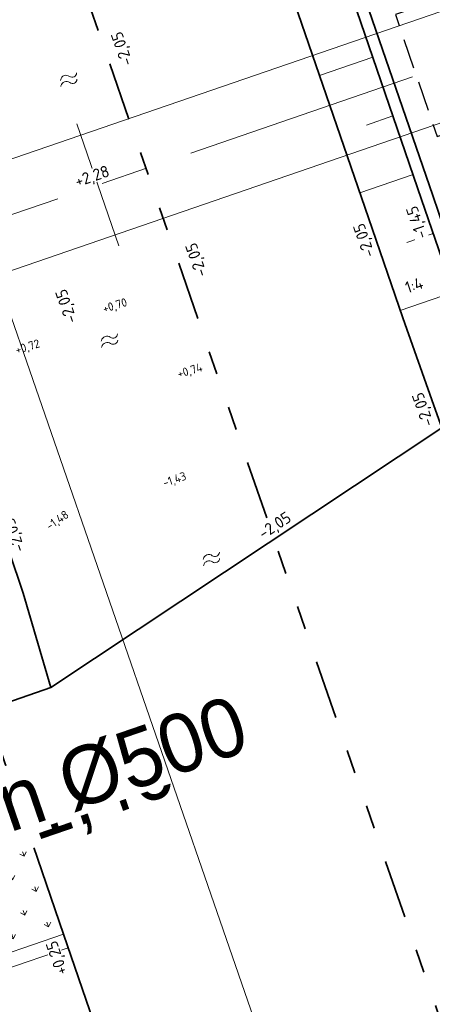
# Model space of a CAD drawing. Header units: metres. Extents: x 264779 to 275389, y 575281 to 580396.
# Tile 148 of 174: x 265479 to 265496, y 576987 to 577029. Entities that reach past the tile are written whole.
import ezdxf
from ezdxf.enums import TextEntityAlignment as Align

# ---------------------------------------------------------------- set-up
doc = ezdxf.new("R2018")
doc.units = ezdxf.units.M
for name, pattern in [('AL-TEKENBLADGRENS', [11.5, 2.5, -1.5, 1, -1.5, 1, -1.5, 2.5]), ('AM-AS', [16, 10, -2, 2, -2]), ('B-WE-RI-HWA_PVC_125-G', [9.999999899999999, 2.25, -1.0833333, 2.25, -1.0833333, 2.25, -1.0833333]), ('DASHED', [19.049999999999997, 12.7, -6.35])]:
    doc.linetypes.add(name, pattern=pattern)
for name, color, linetype, lineweight in [('B-XX-AL-HOOGTELABEL-T25', 252, 'Continuous', 9), ('N-CO-AM-AS-G', 10, 'AM-AS', 9), ('N-OI-RI-ALGEMEEN-B.O.B.-T25', 7, 'Continuous', 25), ('N-OI-RI-ALGEMEEN-INFORMATIE-T25', 7, 'Continuous', 25), ('N-OI-RI-ALGEMEEN-STROOMRICHTING-S', 7, 'Continuous', 25), ('N-OI-RI-ALGEMEEN-VERHANG-T25', 7, 'Continuous', 25), ('N-WE-GW-TALUD_TEEN-G', 94, 'Continuous', 35), ('N-WE-GW-TALUDARCERING_KORT-G', 90, 'Continuous', 18), ('N-WE-GW-TALUDARCERING_LANG-G', 60, 'Continuous', 13), ('N-WE-GW-WATERGANG_BODEM-G', 44, 'Continuous', 35), ('N-XX-AL-HOOGTELABEL-T25-M', 7, 'Continuous', 25), ('N-XX-AL-TOPOGRAFIE-S', 7, 'Continuous', 18), ('T-WE-GR-TOEKOMSTIG-G', 3, 'DASHED', 25), ('X-XX-AL-TEKENBLADGRENS-G', 7, 'AL-TEKENBLADGRENS', 35)]:
    doc.layers.add(name, color=color, linetype=linetype, lineweight=lineweight)
for name, color, linetype, lineweight, true_color in [('N-BH-KG-GRENS_PERCEEL-G', 160, 'KG-PERCEEL', 18, 0x003fff), ('N-GV-GR-GRAS_BERMKRUIDENMENGSEL-A', 7, 'Continuous', 18, 0x00a500), ('N-OI-RI-HWA_BETON_500-G', 150, 'B-WE-RI-HWA_PVC_125-G', 35, 0x007fff)]:
    doc.layers.add(name, color=color, linetype=linetype, lineweight=lineweight, true_color=true_color)
doc.layers.add('X-XX-AL-HULPLAAG-G', color=6, linetype='Continuous', lineweight=18, plot=False)
doc.styles.add('NLCS-ISO-ANNOTATIVE-T25', font='NLCS-ISO.ttf', dxfattribs={"height": 2.5})
doc.styles.add('NLCS-ISO-M1000-T25', font='NLCS-ISO.ttf', dxfattribs={"height": 2.5})
doc.styles.get("Standard").update_dxf_attribs({"font": 'arial.ttf'})
doc.linetypes.add('KG-PERCEEL', pattern='A,2.75,-1,["P",Standard,S=0.9,R=0,X=-0.5,Y=-0.45],-1,2.75,-1,[5,NLCS.shx,S=0.375,R=0,X=0,Y=0],-1', length=9.5)

# ---------------------------------------------------------------- blocks, each defined once
blk = doc.blocks.new('*U195')
at = {"layer": 'N-OI-RI-ALGEMEEN-STROOMRICHTING-S', "ltscale": 0.9999899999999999}
blk.add_hatch(color=256, dxfattribs=at).paths.add_polyline_path([(26.21774700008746, 9.000195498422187), (21.20221636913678, 6.28652939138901), (20.59321820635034, 8.059872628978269)])
at = {"flags": 128}
blk.add_lwpolyline([(6.984919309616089e-10, 1.0710209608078e-08), (85.12038550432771, 29.23188095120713)], dxfattribs=at)
at = {"layer": 'N-OI-RI-ALGEMEEN-STROOMRICHTING-S', "ltscale": 0.9999899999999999}
blk.add_lwpolyline([(26.2177470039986, 9.000195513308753), (21.20221637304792, 6.286529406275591), (20.59321821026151, 8.059872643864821)], close=True, dxfattribs=at)
at = {"layer": 'N-OI-RI-ALGEMEEN-B.O.B.-T25', "lineweight": 30, "ltscale": 0.5, "oblique": 30, "flags": 31}
for tag, p in [('+0,00', (75.66910333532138, 25.45268009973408)), ('+0,01', (-0.671023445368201, 3.431978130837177))]:
    blk.add_attdef(tag, text='', height=2.5, rotation=18.95339913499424, dxfattribs=at).set_placement(p, align=Align.TOP_LEFT)
at = {"layer": 'N-OI-RI-ALGEMEEN-INFORMATIE-T25', "lineweight": 30, "ltscale": 0.5, "oblique": 30, "flags": 31}
blk.add_attdef('BETON%%C160', text='', height=2.5, rotation=18.95339913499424, dxfattribs=at).set_placement((42.85335891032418, 17.86182358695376), align=Align.TOP_RIGHT)
at = {"layer": 'N-OI-RI-ALGEMEEN-VERHANG-T25', "lineweight": 30, "ltscale": 0.5, "oblique": 30, "flags": 31}
blk.add_attdef('1:1000', text='', height=2.5, rotation=18.95339913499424, dxfattribs=at).set_placement((27.84540232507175, 9.031489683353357), align=Align.TOP_LEFT)
blk = doc.blocks.new('SOG-TOPOGRAFIE_WATER-SO')
at = {"flags": 128}
for points in [[(-1.912067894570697, 0.4603085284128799), (-1.824502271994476, 0.5985739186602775, -0.5388311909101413), (0.1837699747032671, 0.6342924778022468, 0.6051675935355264), (1.859057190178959, 0.83247287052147, -4.03570463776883)], [(-2.279607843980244, -0.8082764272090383), (-2.192042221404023, -0.6700110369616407, -0.5388311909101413), (-0.1837699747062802, -0.6342924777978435, 0.6051675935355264), (1.491517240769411, -0.4361120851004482, -4.03570463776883)]]:
    blk.add_lwpolyline(points, format="xyb", dxfattribs=at)

msp = doc.modelspace()

# ---------------------------------------------------------------- hatches: boundary and pattern name
at = {"layer": 'N-GV-GR-GRAS_BERMKRUIDENMENGSEL-A'}
h = msp.add_hatch(dxfattribs=at)
h.set_pattern_fill('AGR-KRUIDEN', color=256, scale=0.562500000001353, pattern_type=2)
h.set_pattern_definition([(109.0885257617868, (229946.4539325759, 679547.0011022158), (-1.011904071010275, 0.4916046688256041), [0.2109375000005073, -1.38005275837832]), (64.0885257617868, (229946.4539325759, 679547.0011022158), (-1.011904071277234, 0.4916046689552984), [0.2109375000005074, -0.9140625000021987]), (154.0885257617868, (229946.4539325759, 679547.0011022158), (-0.4916046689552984, -1.011904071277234), [0.2109375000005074, -0.9140625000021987])])
h.paths.add_polyline_path([(265478.0871467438, 576996.9246692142, 0.1036589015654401), (265475.4716456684, 576995.3043970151), (265477.6859480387, 576988.8578113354), (265480.5232972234, 576989.8322083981)])

# ---------------------------------------------------------------- linework, layer by layer
at = {"layer": 'N-BH-KG-GRENS_PERCEEL-G'}
msp.add_lwpolyline([(265472.707082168, 576956.0807145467), (265490.1074891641, 576961.9293730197), (265480.5232972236, 576989.8322083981), (265463.3062637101, 576983.9195674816)], close=True, dxfattribs=at)
at = {"layer": 'N-CO-AM-AS-G'}
msp.add_lwpolyline([(265289.2283891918, 576955.5934912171), (265507.8090874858, 577030.6580590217)], dxfattribs=at)
at = {"layer": 'N-WE-GW-TALUD_TEEN-G', "ltscale": 0.9999899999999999, "flags": 128}
msp.add_lwpolyline([(265453.6258601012, 576949.6670972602), (265490.1074891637, 576961.9293730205), (265480.5232972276, 576989.8322083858), (265477.0245767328, 577000.0181711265)], dxfattribs=at)
at = {"layer": 'N-WE-GW-TALUDARCERING_KORT-G'}
for p, q in [((265494.5806325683, 577024.7366097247), (265493.4456928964, 577024.3468509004)), ((265496.301847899, 577019.7245986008), (265495.1669082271, 577019.3348397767))]:
    msp.add_line(p, q, dxfattribs=at)
at = {"layer": 'N-WE-GW-TALUDARCERING_LANG-G'}
for p, q in [((265493.7200249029, 577027.2426152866), (265491.4501455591, 577026.463097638)), ((265495.4412402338, 577022.2306041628), (265493.17136089, 577021.4510865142)), ((265497.1624555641, 577017.2185930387), (265494.8925762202, 577016.4390753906)), ((265476.242515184, 576993.0601342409), (265479.0798064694, 576994.0346998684)), ((265477.8860404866, 576988.2752743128), (265480.723331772, 576989.2498399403))]:
    msp.add_line(p, q, dxfattribs=at)
at = {"layer": 'N-WE-GW-WATERGANG_BODEM-G'}
msp.add_lwpolyline([(265497.2662948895, 577016.9162230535), (265498.5965423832, 577013.1655355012), (265498.9326200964, 577012.2236789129), (265499.4020482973, 577012.3901902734), (265497.738372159, 577017.0809936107), (265496.2767765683, 577021.3370173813), (265492.9833145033, 577030.9272576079), (265491.5217189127, 577035.1832813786), (265486.6832368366, 577048.7344988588), (265485.4323342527, 577052.4096049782), (265485.0064772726, 577052.2641437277), (265486.2123522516, 577048.5663688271), (265491.0498134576, 577035.0180105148), (265492.5104229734, 577030.7648580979), (265495.8038850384, 577021.1746178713)], close=True, dxfattribs=at)
at = {"layer": 'N-WE-GW-WATERGANG_BODEM-G', "flags": 128}
for points in [[(265485.0064772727, 577052.2641437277), (265483.0576774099, 577050.5446134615), (265483.9521062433, 577047.7593446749), (265488.784667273, 577034.2247103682), (265490.2405436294, 577029.9853404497), (265493.5340056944, 577020.3951002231), (265495.0003239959, 577016.125324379), (265496.3294605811, 577012.3777690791), (265496.66556287, 577011.4359435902), (265498.9326200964, 577012.2236789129)], [(265477.7162646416, 576999.5664774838), (265479.9852853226, 577000.3484910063), (265478.7952620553, 577004.3757384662), (265476.9827859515, 577009.7540116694), (265475.031282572, 577015.436599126), (265472.595289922, 577022.5299720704), (265470.6418422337, 577028.2182211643), (265466.3579871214, 577040.3023579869), (265465.5708339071, 577042.7276746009), (265463.2983815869, 577041.9549654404)]]:
    msp.add_lwpolyline(points, dxfattribs=at)
at = {"layer": 'T-WE-GR-TOEKOMSTIG-G', "ltscale": 0.1, "flags": 128}
msp.add_lwpolyline([(265497.2090890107, 577029.9530698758, -0.02020351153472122), (265496.6068548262, 577029.7186531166), (265494.6823626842, 577029.0577476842), (265496.4687572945, 577023.8559408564), (265498.393249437, 577024.5168462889, -0.02020346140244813), (265499.0124380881, 577024.7018883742, -0.02020346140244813)], format="xyb", dxfattribs=at)
at = {"layer": 'X-XX-AL-HULPLAAG-G'}
msp.add_line((265481.0948813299, 577024.3915606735), (265482.8812759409, 577019.1897538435), dxfattribs=at)
for points in [[(265288.4975913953, 576957.7215031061), (265312.1127161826, 576965.831364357), (265325.1456067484, 576970.3070948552), (265343.0314949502, 576976.4494325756), (265360.262531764, 576982.3668824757), (265372.8414464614, 576986.686709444), (265451.3243783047, 577013.6391686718), (265466.2866663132, 577018.7774891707), (265498.027145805, 577029.6777442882), (265507.0782896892, 577032.7860709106)], [(265289.9591869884, 576953.4654793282), (265313.5743117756, 576961.5753405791), (265326.607202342, 576966.0510710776), (265344.493090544, 576972.193408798), (265361.7241273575, 576978.110858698), (265374.3030420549, 576982.4306856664), (265452.7859738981, 577009.3831448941), (265467.7482619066, 577014.521465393), (265499.4887413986, 577025.4217205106), (265508.5398852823, 577028.5300471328)]]:
    msp.add_lwpolyline(points, dxfattribs=at)
at = {"layer": 'X-XX-AL-TEKENBLADGRENS-G'}
msp.add_line((265453.0587069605, 577112.0105419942), (265508.616905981, 576951.4640615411), dxfattribs=at)

# ---------------------------------------------------------------- block references
at = {"layer": 'N-OI-RI-HWA_BETON_500-G'}
ref = msp.add_blockref('*U195', (265462.3258801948, 576990.7198292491), dxfattribs=dict(at, xscale=0.2, yscale=0.2, zscale=0.2))
lines = msp.add_mtext('-1,40', dxfattribs={"layer": 'N-OI-RI-ALGEMEEN-B.O.B.-T25', "ltscale": 0.5, "insert": (265462.191675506, 576991.4062248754), "char_height": 2.5, "attachment_point": 1, "rotation": 18.95339913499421, "bg_fill": 3, "box_fill_scale": 1.1, "bg_fill_color": 256, "bg_fill_transparency": 0})
ref.add_attrib('+0,01', '', (265462.191675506, 576991.4062248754)).embed_mtext(lines)
lines = msp.add_mtext('-1,40', dxfattribs={"layer": 'N-OI-RI-ALGEMEEN-B.O.B.-T25', "ltscale": 0.5, "insert": (265477.459700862, 576995.810365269), "char_height": 2.5, "attachment_point": 1, "rotation": 18.95339913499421, "bg_fill": 3, "box_fill_scale": 1.1, "bg_fill_color": 256, "bg_fill_transparency": 0})
ref.add_attrib('+0,00', '', (265477.459700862, 576995.810365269)).embed_mtext(lines)
lines = msp.add_mtext('Beton %%C500', dxfattribs={"layer": 'N-OI-RI-ALGEMEEN-INFORMATIE-T25', "ltscale": 0.5, "insert": (265470.8965519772, 576994.292193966), "char_height": 2.5, "attachment_point": 1, "rotation": 18.95339913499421, "bg_fill": 3, "box_fill_scale": 1.1, "bg_fill_color": 256, "bg_fill_transparency": 0})
ref.add_attrib('BETON%%C160', '', (265470.8965519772, 576994.292193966)).embed_mtext(lines)
at = {"layer": 'N-XX-AL-TOPOGRAFIE-S', "xscale": 0.2, "yscale": 0.2, "zscale": 0.2, "rotation": 19.0885257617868}
for p in [(265480.7825186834, 577026.2892383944), (265482.5243174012, 577015.1613123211), (265486.8731496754, 577005.8455221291)]:
    msp.add_blockref('SOG-TOPOGRAFIE_WATER-SO', p, dxfattribs=at)

# ---------------------------------------------------------------- next in the draw order: texts
at = {"layer": 'B-XX-AL-HOOGTELABEL-T25', "char_height": 0.36, "width": 0.36, "attachment_point": 1, "style": 'NLCS-ISO-ANNOTATIVE-T25', "bg_fill": 3, "box_fill_scale": 1.1, "bg_fill_color": 256, "bg_fill_transparency": 0}
for s, insert, rotation in [('+0,70', (265482.1468830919, 577016.6747318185), 16.801687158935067), ('+0,72', (265478.4235398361, 577014.9167537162), 16.801687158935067), ('+0,74', (265485.3382461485, 577013.8941735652), 16.801687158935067), ('-1,43', (265484.7111397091, 577009.2363767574), 19), ('-1,48', (265479.7241572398, 577007.3440161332), 34.88048448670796)]:
    msp.add_mtext(s, dxfattribs=dict(at, insert=insert, rotation=rotation))

# ---------------------------------------------------------------- next in the draw order: linework, layer by layer
at = {"layer": 'N-WE-GW-WATERGANG_BODEM-G', "flags": 128}
msp.add_lwpolyline([(265479.9852853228, 577000.3484910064), (265496.6655628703, 577011.4359435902)], dxfattribs=at)
at = {"layer": 'X-XX-AL-HULPLAAG-G'}
msp.add_lwpolyline([(265512.1923086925, 577111.4290901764), (265452.4673941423, 577090.7608780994), (265504.7592779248, 576939.6530654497), (265564.4841929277, 576960.32127679)], close=True, dxfattribs=at)

# ---------------------------------------------------------------- next in the draw order: texts
at = {"layer": 'N-XX-AL-HOOGTELABEL-T25-M', "attachment_point": 1, "style": 'NLCS-ISO-M1000-T25', "bg_fill": 3, "box_fill_scale": 1.1, "bg_fill_color": 256, "bg_fill_transparency": 0}
for s, insert, char_height, width, rotation in [('-2,05', (265483.0091731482, 577026.8095990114), 0.4999999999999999, 1.042879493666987, 108.95339915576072), ('+2,28', (265480.9464150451, 577022.1630098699), 0.4999999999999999, 1.042879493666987, 18.953399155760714), ('-1,45', (265495.585944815, 577019.4271690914), 0.4999999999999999, 1.042879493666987, 108.95339915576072), ('-2,05', (265493.3428974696, 577018.6338825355), 0.4999999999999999, 1.042879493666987, 108.95339915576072), ('-2,05', (265486.1813319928, 577017.8024579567), 0.4999999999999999, 1.042879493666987, 108.95339915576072), ('1:4', (265495.0450406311, 577017.6284949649), 0.4999999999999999, 0.7048013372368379, 18.953399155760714), ('-2,05', (265480.6335645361, 577015.8278811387), 0.4999999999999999, 1.042879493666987, 108.95339915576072), ('-2,05', (265495.856192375, 577011.4220420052), 0.4999999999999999, 1.042879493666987, 108.95339915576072), ('-2,05', (265488.7694580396, 577007.0758984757), 0.4999999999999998, 1.042879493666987, 33.27899474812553), ('-2,05', (265478.4076562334, 577006.0647496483), 0.4999999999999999, 1.042879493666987, 108.95339915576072), ('+0,25', (265480.2275593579, 576988.0281832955), 0.4999999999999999, 1.042879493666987, 108.95339915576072)]:
    msp.add_mtext(s, dxfattribs=dict(at, insert=insert, char_height=char_height, width=width, rotation=rotation))

doc.saveas('drawing.dxf')
